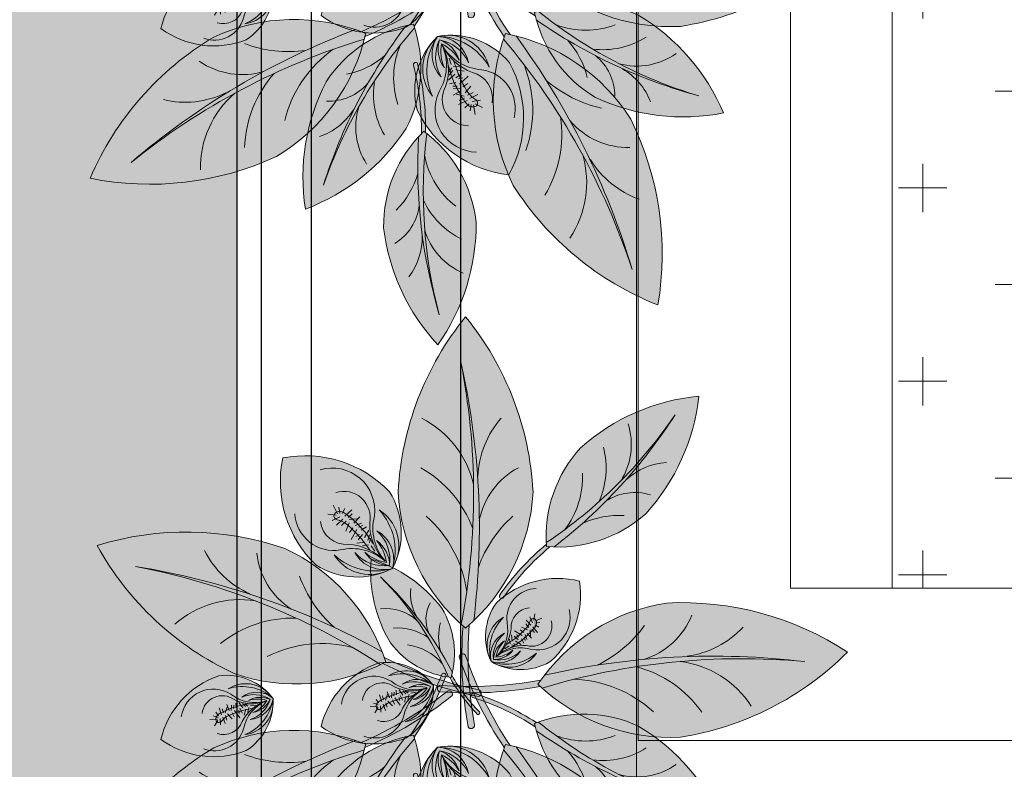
# Model space of a CAD drawing. Header units: millimetres. Extents: x -106827 to 92813, y -35754 to 7831.
# Tile 131 of 160: x 2016 to 2509, y -25005 to -24630. Entities that reach past the tile are written whole.
import ezdxf
from ezdxf.xclip import XClip

# ---------------------------------------------------------------- set-up
doc = ezdxf.new("R2010")
doc.units = ezdxf.units.MM
doc.header["$XCLIPFRAME"] = 2
doc.layers.add('General Arrangement Plan$1$FURN', color=252, linetype='Continuous', lineweight=5)
doc.layers.add('IFF-35 HEAVY', color=100, linetype='Continuous')
doc.layers.add('M-HVAC-INSULATION', color=7, linetype='Continuous')

# ---------------------------------------------------------------- blocks, each defined once
blk = doc.blocks.new('General Arrangement Plan$1$JHGFG')
h = blk.add_hatch()
h.set_pattern_fill('CROSS', color=9, scale=7.5, angle=270)
h.set_pattern_definition([(270, (0, 0), (47.62499999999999, -47.62500000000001), [23.8125, -71.4375]), (0, (-11.90625, -11.90625), (47.62500000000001, 47.62499999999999), [23.8125, -71.4375])])
h.paths.add_polyline_path([(-2281577.942393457, -209054.5259999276), (-2282102.942393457, -209054.5259999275), (-2282102.942393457, -209554.5259999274), (-2281577.942393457, -209554.5259999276)])
at = {"color": 0, "linetype": 'ByBlock', "lineweight": -2}
for points in [[(-2282152.942393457, -209054.5259999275), (-2281602.942393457, -209054.5259999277), (-2281602.942393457, -208979.5259999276), (-2282227.942393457, -208979.5259999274), (-2282227.942393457, -209629.5259999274), (-2281602.942393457, -209629.5259999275), (-2281602.942393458, -209554.5259999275), (-2282152.942393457, -209554.5259999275)], [(-2282102.942393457, -209054.5259999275), (-2282152.942393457, -209054.5259999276), (-2282152.942393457, -209554.5259999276), (-2282102.942393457, -209554.5259999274)], [(-2281577.942393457, -209054.5259999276), (-2282102.942393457, -209054.5259999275), (-2282102.942393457, -209554.5259999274), (-2281577.942393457, -209554.5259999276)]]:
    blk.add_lwpolyline(points, close=True, dxfattribs=at)
blk = doc.blocks.new('General Arrangement Plan$1$plant4')
at = {"ltscale": 0.8}
h = blk.add_hatch(color=85, dxfattribs=at)
h.dxf.hatch_style = 1
h.set_gradient(color1=(103, 159, 96), color2=(179, 207, 175), one_color=1, tint=0.75, name='INVCURVED')
h.paths.add_polyline_path([(0.2265621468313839, 0.067551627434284, 0.1995123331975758), (0.09892586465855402, 0.006731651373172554, 0.0967495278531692), (0.3533341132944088, 0.007492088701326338, -0.08665420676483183), (0.1023075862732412, -0.005289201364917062, 0.1924888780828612), (0.2265621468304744, -0.06244837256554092, 0.1586077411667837), (0.3952802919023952, 0.002551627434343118, 0.1586077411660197)])
h = blk.add_hatch(color=35, dxfattribs=at)
h.dxf.hatch_style = 1
h.set_gradient(color1=(179, 116, 77), color2=(114, 74, 49), one_color=1, tint=0.3199999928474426, name='CURVED')
h.paths.add_polyline_path([(0.05000099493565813, -0.0003325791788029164), (0.0485055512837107, 0.005697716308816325, 0.03310768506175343), (0, -5.684341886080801e-14, 0.8090823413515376), (0.001982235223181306, -0.00600525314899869, -0.032777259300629)])
h.paths.add_polyline_path([(0.09733876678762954, 0.004943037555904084, 0.03310768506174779), (0.0485055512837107, 0.005697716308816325), (0.05000099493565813, -0.0003325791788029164, -0.03277725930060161), (0.09834927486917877, -0.0009839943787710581), (0.0952802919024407, 0.002551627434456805)])
h = blk.add_hatch(color=85, dxfattribs=at)
h.dxf.hatch_style = 1
h.set_gradient(color1=(103, 159, 96), color2=(52, 80, 48), one_color=1, tint=0.25)
h.paths.add_polyline_path([(0.353334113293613, 0.007492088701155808, -0.09674952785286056), (0.09892586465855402, 0.006731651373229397, 0.007527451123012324), (0.09528029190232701, 0.002551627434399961, 0.01429188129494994), (0.1023075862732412, -0.005289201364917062, 0.08665420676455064)])
blk.add_lwpolyline([(0.09834927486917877, -0.0009839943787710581), (0.09528029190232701, 0.002551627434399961), (0.09733876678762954, 0.004943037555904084, 0.06628802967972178), (0, -5.684341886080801e-14, 0.8090823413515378), (0.001982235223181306, -0.00600525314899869, -0.06562502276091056)], format="xyb", close=True, dxfattribs=at)
for centre, radius, start, end in [((0.2359212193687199, -0.116427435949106), 0.1842169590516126, 92.91214396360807, 139.7695295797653), ((0.2110445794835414, -0.22419454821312), 0.2921585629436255, 50.90546460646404, 86.95538728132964), ((0.1143519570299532, 0.1191639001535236), 0.1187176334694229, 277.6411412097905, 318.4820087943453), ((0.1514763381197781, 0.1013313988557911), 0.1128992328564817, 290.5634166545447, 330.4539067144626), ((0.2122509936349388, 0.08793577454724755), 0.09551348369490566, 283.0012749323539, 333.1910720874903), ((0.2359212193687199, 0.1215306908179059), 0.1842169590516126, 220.2304704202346, 267.0878560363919), ((0.2241834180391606, 0.6583472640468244), 0.6635452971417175, 259.1189790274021, 281.2235391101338), ((0.1912233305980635, 0.7198824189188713), 0.7306024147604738, 263.0096624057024, 282.8198580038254), ((0.2110445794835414, 0.2292978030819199), 0.2921585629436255, 273.0446127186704, 309.0945353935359), ((0.2380907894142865, -0.09953432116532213), 0.0901952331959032, 48.80268108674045, 88.011030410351), ((0.1126560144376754, -0.1239479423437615), 0.1214242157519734, 41.75279468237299, 70.1060592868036), ((0.185327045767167, -0.08212347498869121), 0.07272381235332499, 27.73755792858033, 79.23474605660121)]:
    blk.add_arc(centre, radius, start, end, dxfattribs=at)
blk = doc.blocks.new('General Arrangement Plan$1$plant5')
at = {"ltscale": 0.8}
h = blk.add_hatch(color=7, dxfattribs=at)
h.dxf.hatch_style = 1
h.set_gradient(color1=(237, 238, 238), one_color=1, tint=1)
h.paths.add_polyline_path([(0.1500000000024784, -7.673861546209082e-12, 0.2569091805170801), (0.05431242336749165, 0.04999999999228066, 0.2403030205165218), (0.002782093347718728, 0.007503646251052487, -0.3583807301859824), (0.04894139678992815, 0.03059436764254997, 0.2702333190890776), (5.456968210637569e-12, -1.932676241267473e-12, -0.3489770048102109), (0.03628817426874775, 0.01493760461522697, 0.2509502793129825), (0.003901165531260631, -7.219114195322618e-12, -0.2453890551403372), (0.02981159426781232, 0.00799554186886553, 0.1532458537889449), (0.008185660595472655, -6.87805368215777e-12, 0.1518402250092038), (0.02960036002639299, -0.00798438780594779, 0.00137366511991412), (0.02981159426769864, -0.007995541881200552, -0.245389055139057), (0.003901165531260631, -5.172751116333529e-12, 0.2509502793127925), (0.03628817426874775, -0.014937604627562, -0.3489770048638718), (2.501110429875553e-12, -5.172751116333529e-12, 0.2702333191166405), (0.04894139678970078, -0.03059436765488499, -0.358380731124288), (0.002782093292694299, -0.007503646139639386, 0.240303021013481), (0.05431242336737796, -0.05000000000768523, 0.2569091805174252)])
edge = h.paths.add_edge_path(flags=16)
edge.add_arc((0.00978980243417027, 0.05522664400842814), 0.05522670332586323, 269.91602910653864, 271.41538979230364, ccw=False)
edge.add_arc((0.01099763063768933, -0.04872312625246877), 0.04874016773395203, 89.8162517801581, 91.51516711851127, ccw=False)
edge.add_arc((0.00978980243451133, 0.05522664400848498), 0.05522670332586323, 271.4153897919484, 288.9744624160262)
edge.add_spline(control_points=[(0.02784935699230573, 0.002988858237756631), (0.02806037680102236, 0.002966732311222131), (0.03002978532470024, 0.00275302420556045), (0.03199132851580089, 0.002473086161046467), (0.03373926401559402, 0.002219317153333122)], knot_values=[0.2471511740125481, 0.2471511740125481, 0.2471511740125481, 0.2471511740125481, 0.247785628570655, 0.2530743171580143, 0.2530743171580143, 0.2530743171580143, 0.2530743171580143], degree=3, periodic=0)
edge.add_spline(control_points=[(0.03373926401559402, 0.002219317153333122), (0.03490100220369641, 0.002050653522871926), (0.0360611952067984, 0.001880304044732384), (0.03722065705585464, 0.001722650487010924)], knot_values=[0.2436361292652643, 0.2436361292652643, 0.2436361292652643, 0.2436361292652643, 0.2471511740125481, 0.2471511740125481, 0.2471511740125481, 0.2471511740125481], degree=3, periodic=0)
edge.add_spline(control_points=[(0.03722065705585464, 0.001722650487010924), (0.03854585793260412, 0.001542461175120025), (0.04049246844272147, 0.001301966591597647), (0.04243964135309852, 0.001143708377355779), (0.04306257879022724, 0.001100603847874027)], knot_values=[0.2377304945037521, 0.2377304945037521, 0.2377304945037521, 0.2377304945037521, 0.2417479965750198, 0.2436361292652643, 0.2436361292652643, 0.2436361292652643, 0.2436361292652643], degree=3, periodic=0)
edge.add_spline(control_points=[(0.04306257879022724, 0.001100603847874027), (0.04402336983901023, 0.001034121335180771), (0.04498509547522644, 0.0009854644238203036), (0.04594898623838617, 0.0009512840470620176)], knot_values=[0.2348183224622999, 0.2348183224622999, 0.2348183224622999, 0.2348183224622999, 0.2377304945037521, 0.2377304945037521, 0.2377304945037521, 0.2377304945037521], degree=3, periodic=0)
edge.add_spline(control_points=[(0.04594898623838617, 0.0009512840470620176), (0.04723566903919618, 0.0009056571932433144), (0.04852620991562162, 0.0008858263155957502), (0.04982353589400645, 0.000883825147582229)], knot_values=[0.2309309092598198, 0.2309309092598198, 0.2309309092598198, 0.2309309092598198, 0.2348183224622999, 0.2348183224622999, 0.2348183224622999, 0.2348183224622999], degree=3, periodic=0)
edge.add_spline(control_points=[(0.04982353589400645, 0.000883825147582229), (0.05131195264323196, 0.0008815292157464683), (0.05280930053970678, 0.0009027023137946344), (0.05431999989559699, 0.0009353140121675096)], knot_values=[0.2264708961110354, 0.2264708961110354, 0.2264708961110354, 0.2264708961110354, 0.2309309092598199, 0.2309309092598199, 0.2309309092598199, 0.2309309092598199], degree=3, periodic=0)
edge.add_spline(control_points=[(0.05431999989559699, 0.0009353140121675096), (0.05467675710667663, 0.0009430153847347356), (0.0563551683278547, 0.0009821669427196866), (0.05805127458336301, 0.001031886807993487), (0.05937170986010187, 0.001127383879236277)], knot_values=[0.2215260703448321, 0.2215260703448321, 0.2215260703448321, 0.2215260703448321, 0.222579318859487, 0.2264708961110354, 0.2264708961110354, 0.2264708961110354, 0.2264708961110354], degree=3, periodic=0)
edge.add_spline(control_points=[(0.05937170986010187, 0.001127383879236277), (0.06085054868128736, 0.001234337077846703), (0.06231132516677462, 0.001411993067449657), (0.06371841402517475, 0.00173034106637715)], knot_values=[0.2171676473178, 0.2171676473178, 0.2171676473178, 0.2171676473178, 0.2215260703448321, 0.2215260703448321, 0.2215260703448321, 0.2215260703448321], degree=3, periodic=0)
edge.add_spline(control_points=[(0.06371841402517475, 0.00173034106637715), (0.06478352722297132, 0.001971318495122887), (0.06603866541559, 0.002361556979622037), (0.06722575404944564, 0.002915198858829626), (0.06743343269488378, 0.003016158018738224)], knot_values=[0.2131642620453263, 0.2131642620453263, 0.2131642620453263, 0.2131642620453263, 0.2164634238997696, 0.2171676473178, 0.2171676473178, 0.2171676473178, 0.2171676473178], degree=3, periodic=0)
edge.add_spline(control_points=[(0.06743343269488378, 0.003016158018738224), (0.06849341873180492, 0.003531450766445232), (0.07003759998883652, 0.004443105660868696), (0.0718040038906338, 0.005119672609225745), (0.07239768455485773, 0.005238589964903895)], knot_values=[0.2077773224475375, 0.2077773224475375, 0.2077773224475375, 0.2077773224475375, 0.2113716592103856, 0.2131642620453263, 0.2131642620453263, 0.2131642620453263, 0.2131642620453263], degree=3, periodic=0)
edge.add_spline(control_points=[(0.07239768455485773, 0.005238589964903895), (0.07291081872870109, 0.005341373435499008), (0.07435783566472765, 0.005406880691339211), (0.07574462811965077, 0.004447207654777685), (0.07622359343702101, 0.003643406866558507)], knot_values=[0.203445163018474, 0.203445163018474, 0.203445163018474, 0.203445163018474, 0.2049945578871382, 0.2077773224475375, 0.2077773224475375, 0.2077773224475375, 0.2077773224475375], degree=3, periodic=0)
edge.add_spline(control_points=[(0.07622359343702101, 0.003643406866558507), (0.07625266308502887, 0.00359462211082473), (0.07681429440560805, 0.002586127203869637), (0.07670026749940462, 0.001198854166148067), (0.07634833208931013, 1.875992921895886e-05), (0.07631620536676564, -8.157449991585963e-05)], knot_values=[0.1996944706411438, 0.1996944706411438, 0.1996944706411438, 0.1996944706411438, 0.1998633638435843, 0.2031371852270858, 0.203445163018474, 0.203445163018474, 0.203445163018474, 0.203445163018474], degree=3, periodic=0)
edge.add_spline(control_points=[(0.07631620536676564, -8.157449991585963e-05), (0.07609225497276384, -0.0007809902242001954), (0.07566169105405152, -0.001662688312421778), (0.0750175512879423, -0.002399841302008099), (0.07483154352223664, -0.002587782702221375)], knot_values=[0.1967564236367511, 0.1967564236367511, 0.1967564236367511, 0.1967564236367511, 0.1989032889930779, 0.1996944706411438, 0.1996944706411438, 0.1996944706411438, 0.1996944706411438], degree=3, periodic=0)
edge.add_spline(control_points=[(0.07483154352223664, -0.002587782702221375), (0.07430826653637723, -0.003116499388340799), (0.07343737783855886, -0.003739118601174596), (0.0725002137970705, -0.004194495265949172), (0.0722284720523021, -0.004312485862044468)], knot_values=[0.1936429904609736, 0.1936429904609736, 0.1936429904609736, 0.1936429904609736, 0.1958687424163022, 0.1967564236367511, 0.1967564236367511, 0.1967564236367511, 0.1967564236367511], degree=3, periodic=0)
edge.add_spline(control_points=[(0.0722284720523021, -0.004312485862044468), (0.0708485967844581, -0.004911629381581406), (0.0693515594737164, -0.005205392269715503), (0.06784782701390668, -0.005423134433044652)], knot_values=[0.1891354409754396, 0.1891354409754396, 0.1891354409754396, 0.1891354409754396, 0.1936429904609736, 0.1936429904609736, 0.1936429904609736, 0.1936429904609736], degree=3, periodic=0)
edge.add_spline(control_points=[(0.06784782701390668, -0.005423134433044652), (0.06771109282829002, -0.005442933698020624), (0.0666955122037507, -0.005585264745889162), (0.06568145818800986, -0.005702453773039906), (0.06480480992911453, -0.005788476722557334)], knot_values=[0.1860923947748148, 0.1860923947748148, 0.1860923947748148, 0.1860923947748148, 0.186502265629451, 0.1891354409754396, 0.1891354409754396, 0.1891354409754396, 0.1891354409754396], degree=3, periodic=0)
edge.add_spline(control_points=[(0.06480480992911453, -0.005788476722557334), (0.06346987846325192, -0.005919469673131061), (0.06213685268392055, -0.006014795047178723), (0.06080459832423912, -0.006086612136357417)], knot_values=[0.1820826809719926, 0.1820826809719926, 0.1820826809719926, 0.1820826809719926, 0.1860923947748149, 0.1860923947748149, 0.1860923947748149, 0.1860923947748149], degree=3, periodic=0)
edge.add_spline(control_points=[(0.06080459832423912, -0.006086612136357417), (0.05957802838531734, -0.006152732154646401), (0.05835211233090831, -0.006198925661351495), (0.05712596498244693, -0.00623468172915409)], knot_values=[0.1783910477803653, 0.1783910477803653, 0.1783910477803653, 0.1783910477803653, 0.1820826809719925, 0.1820826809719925, 0.1820826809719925, 0.1820826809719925], degree=3, periodic=0)
edge.add_spline(control_points=[(0.05712596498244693, -0.00623468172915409), (0.05675494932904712, -0.006245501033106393), (0.05552221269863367, -0.006278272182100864), (0.05428897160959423, -0.006303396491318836), (0.05342656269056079, -0.006314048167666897)], knot_values=[0.1746797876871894, 0.1746797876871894, 0.1746797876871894, 0.1746797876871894, 0.175796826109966, 0.1783910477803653, 0.1783910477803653, 0.1783910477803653, 0.1783910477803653], degree=3, periodic=0)
edge.add_spline(control_points=[(0.05342656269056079, -0.006314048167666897), (0.05249061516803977, -0.006325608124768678), (0.05155424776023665, -0.006329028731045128), (0.05061731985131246, -0.006320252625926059)], knot_values=[0.171864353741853, 0.171864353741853, 0.171864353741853, 0.171864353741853, 0.1746797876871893, 0.1746797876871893, 0.1746797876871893, 0.1746797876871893], degree=3, periodic=0)
edge.add_spline(control_points=[(0.05061731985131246, -0.006320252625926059), (0.04941778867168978, -0.006309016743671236), (0.04821733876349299, -0.006277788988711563), (0.04701567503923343, -0.006218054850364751)], knot_values=[0.1682598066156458, 0.1682598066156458, 0.1682598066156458, 0.1682598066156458, 0.171864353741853, 0.171864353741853, 0.171864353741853, 0.171864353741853], degree=3, periodic=0)
edge.add_spline(control_points=[(0.04701567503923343, -0.006218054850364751), (0.04533352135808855, -0.006134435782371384), (0.04335782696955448, -0.005970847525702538), (0.04137774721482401, -0.005698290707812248), (0.04108596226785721, -0.005656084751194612)], knot_values=[0.1623418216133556, 0.1623418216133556, 0.1623418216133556, 0.1623418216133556, 0.1673876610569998, 0.1682598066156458, 0.1682598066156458, 0.1682598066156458, 0.1682598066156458], degree=3, periodic=0)
edge.add_spline(control_points=[(0.04108596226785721, -0.005656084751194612), (0.03985202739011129, -0.005477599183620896), (0.03861851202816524, -0.005262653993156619), (0.03739439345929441, -0.00503605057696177)], knot_values=[0.1586535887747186, 0.1586535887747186, 0.1586535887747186, 0.1586535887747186, 0.1623418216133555, 0.1623418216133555, 0.1623418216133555, 0.1623418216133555], degree=3, periodic=0)
edge.add_spline(control_points=[(0.03739439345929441, -0.00503605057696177), (0.03652465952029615, -0.004875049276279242), (0.0356596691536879, -0.004708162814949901), (0.034802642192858, -0.004544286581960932)], knot_values=[0.1560331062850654, 0.1560331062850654, 0.1560331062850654, 0.1560331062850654, 0.1586535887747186, 0.1586535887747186, 0.1586535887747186, 0.1586535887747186], degree=3, periodic=0)
edge.add_spline(control_points=[(0.034802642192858, -0.004544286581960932), (0.03347198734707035, -0.004289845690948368), (0.03168210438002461, -0.003952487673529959), (0.02995042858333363, -0.003690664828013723), (0.02948815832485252, -0.003626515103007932)], knot_values=[0.1504801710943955, 0.1504801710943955, 0.1504801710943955, 0.1504801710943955, 0.1545488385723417, 0.1560331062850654, 0.1560331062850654, 0.1560331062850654, 0.1560331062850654], degree=3, periodic=0)
edge.add_arc((0.01099763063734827, -0.04872312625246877), 0.04874016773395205, 67.70537335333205, 89.81625177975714)
at = {"lineweight": 5, "ltscale": 0.8}
h = blk.add_hatch(color=83, dxfattribs=at)
h.dxf.hatch_style = 1
h.set_gradient(color1=(117, 211, 105), one_color=1, tint=1)
h.paths.add_polyline_path([(0.04894139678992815, 0.03059436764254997, 0.3583807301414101), (0.002782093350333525, 0.007503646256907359, 0.02724021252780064), (2.273736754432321e-12, -8.01492205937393e-12, -0.27023331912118)])
h.paths.add_polyline_path([(0.003901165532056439, -6.139089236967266e-12, -0.2509502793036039), (0.03628817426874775, 0.01493760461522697, 0.3489770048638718), (2.501110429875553e-12, -7.16227077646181e-12, 0.3489770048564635), (0.03628817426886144, -0.014937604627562, -0.2509502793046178)])
h.paths.add_polyline_path([(0.02981159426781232, 0.00799554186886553, 0.2453890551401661), (0.003901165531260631, -7.16227077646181e-12, 0.2453890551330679), (0.02981159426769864, -0.007995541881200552, -0.1532458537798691), (0.008185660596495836, -6.139089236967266e-12, -0.1532458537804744)], flags=17)
h.paths.add_polyline_path([(2.614797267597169e-12, -5.115907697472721e-12, 0.02724021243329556), (0.002782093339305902, -0.007503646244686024, 0.3583807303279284), (0.04894139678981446, -0.03059436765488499, -0.2702333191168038)])
h = blk.add_hatch(color=95, dxfattribs=at)
h.dxf.hatch_style = 1
h.set_gradient(color1=(68, 182, 53), color2=(121, 213, 109), one_color=1, tint=0.6299999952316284, name='CYLINDER')
edge = h.paths.add_edge_path()
edge.add_spline(control_points=[(0.0722284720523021, -0.004312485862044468), (0.0725002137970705, -0.004194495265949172), (0.07343737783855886, -0.003739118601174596), (0.07430826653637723, -0.003116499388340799), (0.07483154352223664, -0.002587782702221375)], knot_values=[0.1936429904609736, 0.1936429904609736, 0.1936429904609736, 0.1936429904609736, 0.1945306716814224, 0.1967564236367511, 0.1967564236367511, 0.1967564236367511, 0.1967564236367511], degree=3, periodic=0)
edge.add_spline(control_points=[(0.07483154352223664, -0.002587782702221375), (0.0750175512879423, -0.002399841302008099), (0.07566169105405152, -0.001662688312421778), (0.07609225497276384, -0.0007809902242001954), (0.07631620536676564, -8.157449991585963e-05)], knot_values=[0.1967564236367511, 0.1967564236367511, 0.1967564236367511, 0.1967564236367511, 0.197547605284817, 0.1996944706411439, 0.1996944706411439, 0.1996944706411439, 0.1996944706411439], degree=3, periodic=0)
edge.add_spline(control_points=[(0.07631620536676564, -8.157449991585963e-05), (0.07634833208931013, 1.875992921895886e-05), (0.07670026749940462, 0.001198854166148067), (0.07681429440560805, 0.002586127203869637), (0.07625266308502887, 0.00359462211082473), (0.07622359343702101, 0.003643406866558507)], knot_values=[0.1996944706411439, 0.1996944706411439, 0.1996944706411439, 0.1996944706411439, 0.2000024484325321, 0.2032762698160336, 0.2034451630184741, 0.2034451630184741, 0.2034451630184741, 0.2034451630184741], degree=3, periodic=0)
edge.add_spline(control_points=[(0.07622359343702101, 0.003643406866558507), (0.07574462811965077, 0.004447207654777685), (0.07435783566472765, 0.005406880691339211), (0.07291081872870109, 0.005341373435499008), (0.07239768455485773, 0.005238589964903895)], knot_values=[0.2034451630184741, 0.2034451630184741, 0.2034451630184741, 0.2034451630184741, 0.2062279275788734, 0.2077773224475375, 0.2077773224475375, 0.2077773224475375, 0.2077773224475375], degree=3, periodic=0)
edge.add_spline(control_points=[(0.07239768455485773, 0.005238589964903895), (0.0718040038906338, 0.005119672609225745), (0.07003759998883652, 0.004443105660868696), (0.06849341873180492, 0.003531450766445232), (0.06743343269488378, 0.003016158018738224)], knot_values=[0.2077773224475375, 0.2077773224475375, 0.2077773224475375, 0.2077773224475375, 0.2095699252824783, 0.2131642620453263, 0.2131642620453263, 0.2131642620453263, 0.2131642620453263], degree=3, periodic=0)
edge.add_spline(control_points=[(0.06743343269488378, 0.003016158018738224), (0.06722575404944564, 0.002915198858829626), (0.06603866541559, 0.002361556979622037), (0.06478352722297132, 0.001971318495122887), (0.06371841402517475, 0.00173034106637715)], knot_values=[0.2131642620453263, 0.2131642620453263, 0.2131642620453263, 0.2131642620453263, 0.2138684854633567, 0.2171676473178, 0.2171676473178, 0.2171676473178, 0.2171676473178], degree=3, periodic=0)
edge.add_spline(control_points=[(0.06371841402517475, 0.00173034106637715), (0.06231132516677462, 0.001411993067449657), (0.06085054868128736, 0.001234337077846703), (0.05937170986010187, 0.001127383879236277)], knot_values=[0.2171676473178, 0.2171676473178, 0.2171676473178, 0.2171676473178, 0.2215260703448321, 0.2215260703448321, 0.2215260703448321, 0.2215260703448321], degree=3, periodic=0)
edge.add_spline(control_points=[(0.05937170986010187, 0.001127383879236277), (0.05805127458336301, 0.001031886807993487), (0.0563551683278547, 0.0009821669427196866), (0.05467675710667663, 0.0009430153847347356), (0.05431999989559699, 0.0009353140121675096)], knot_values=[0.2215260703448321, 0.2215260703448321, 0.2215260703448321, 0.2215260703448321, 0.2254176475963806, 0.2264708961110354, 0.2264708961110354, 0.2264708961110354, 0.2264708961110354], degree=3, periodic=0)
edge.add_spline(control_points=[(0.05431999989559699, 0.0009353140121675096), (0.05280930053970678, 0.0009027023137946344), (0.05131195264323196, 0.0008815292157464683), (0.04982353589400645, 0.000883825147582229)], knot_values=[0.2264708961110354, 0.2264708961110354, 0.2264708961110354, 0.2264708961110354, 0.2309309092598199, 0.2309309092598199, 0.2309309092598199, 0.2309309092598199], degree=3, periodic=0)
edge.add_spline(control_points=[(0.04982353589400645, 0.000883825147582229), (0.04852620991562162, 0.0008858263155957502), (0.04723566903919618, 0.0009056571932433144), (0.04594898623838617, 0.0009512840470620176)], knot_values=[0.2309309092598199, 0.2309309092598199, 0.2309309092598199, 0.2309309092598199, 0.2348183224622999, 0.2348183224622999, 0.2348183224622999, 0.2348183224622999], degree=3, periodic=0)
edge.add_spline(control_points=[(0.04594898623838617, 0.0009512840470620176), (0.04498509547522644, 0.0009854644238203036), (0.04402336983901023, 0.001034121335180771), (0.04306257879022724, 0.001100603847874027)], knot_values=[0.2348183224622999, 0.2348183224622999, 0.2348183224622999, 0.2348183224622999, 0.2377304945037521, 0.2377304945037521, 0.2377304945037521, 0.2377304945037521], degree=3, periodic=0)
edge.add_spline(control_points=[(0.04306257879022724, 0.001100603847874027), (0.04243964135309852, 0.001143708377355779), (0.04049246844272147, 0.001301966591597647), (0.03854585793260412, 0.001542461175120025), (0.03722065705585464, 0.001722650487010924)], knot_values=[0.2377304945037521, 0.2377304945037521, 0.2377304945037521, 0.2377304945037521, 0.2396186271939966, 0.2436361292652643, 0.2436361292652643, 0.2436361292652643, 0.2436361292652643], degree=3, periodic=0)
edge.add_spline(control_points=[(0.03722065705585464, 0.001722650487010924), (0.0360611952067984, 0.001880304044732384), (0.03490100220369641, 0.002050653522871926), (0.03373926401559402, 0.002219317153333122)], knot_values=[0.2436361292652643, 0.2436361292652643, 0.2436361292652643, 0.2436361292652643, 0.2471511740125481, 0.2471511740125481, 0.2471511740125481, 0.2471511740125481], degree=3, periodic=0)
edge.add_spline(control_points=[(0.03373926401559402, 0.002219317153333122), (0.03199132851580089, 0.002473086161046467), (0.03002978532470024, 0.00275302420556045), (0.02806037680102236, 0.002966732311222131), (0.02784935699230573, 0.002988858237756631)], knot_values=[0.2471511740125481, 0.2471511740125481, 0.2471511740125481, 0.2471511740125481, 0.2524398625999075, 0.2530743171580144, 0.2530743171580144, 0.2530743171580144, 0.2530743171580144], degree=3, periodic=0)
edge.add_arc((0.01099763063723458, 0.04872312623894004), 0.04874016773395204, 271.51516711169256, 290.2273514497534, ccw=False)
edge.add_arc((0.01099763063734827, -0.04872312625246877), 0.04874016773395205, 67.70537335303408, 88.48483288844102, ccw=False)
edge.add_spline(control_points=[(0.02948815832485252, -0.003626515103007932), (0.02995042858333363, -0.003690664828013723), (0.03168210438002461, -0.003952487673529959), (0.03347198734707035, -0.004289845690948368), (0.034802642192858, -0.004544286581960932)], knot_values=[0.1504801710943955, 0.1504801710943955, 0.1504801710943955, 0.1504801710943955, 0.1519644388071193, 0.1560331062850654, 0.1560331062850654, 0.1560331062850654, 0.1560331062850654], degree=3, periodic=0)
edge.add_spline(control_points=[(0.034802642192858, -0.004544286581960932), (0.0356596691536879, -0.004708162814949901), (0.03652465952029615, -0.004875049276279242), (0.03739439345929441, -0.00503605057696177)], knot_values=[0.1560331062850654, 0.1560331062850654, 0.1560331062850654, 0.1560331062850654, 0.1586535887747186, 0.1586535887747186, 0.1586535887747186, 0.1586535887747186], degree=3, periodic=0)
edge.add_spline(control_points=[(0.03739439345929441, -0.00503605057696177), (0.03861851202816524, -0.005262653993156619), (0.03985202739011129, -0.005477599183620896), (0.04108596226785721, -0.005656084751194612)], knot_values=[0.1586535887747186, 0.1586535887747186, 0.1586535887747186, 0.1586535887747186, 0.1623418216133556, 0.1623418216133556, 0.1623418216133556, 0.1623418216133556], degree=3, periodic=0)
edge.add_spline(control_points=[(0.04108596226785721, -0.005656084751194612), (0.04137774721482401, -0.005698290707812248), (0.04335782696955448, -0.005970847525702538), (0.04533352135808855, -0.006134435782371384), (0.04701567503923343, -0.006218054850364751)], knot_values=[0.1623418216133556, 0.1623418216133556, 0.1623418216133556, 0.1623418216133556, 0.1632139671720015, 0.1682598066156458, 0.1682598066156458, 0.1682598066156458, 0.1682598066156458], degree=3, periodic=0)
edge.add_spline(control_points=[(0.04701567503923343, -0.006218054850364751), (0.04821733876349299, -0.006277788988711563), (0.04941778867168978, -0.006309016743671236), (0.05061731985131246, -0.006320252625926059)], knot_values=[0.1682598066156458, 0.1682598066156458, 0.1682598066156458, 0.1682598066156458, 0.171864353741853, 0.171864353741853, 0.171864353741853, 0.171864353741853], degree=3, periodic=0)
edge.add_spline(control_points=[(0.05061731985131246, -0.006320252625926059), (0.05155424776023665, -0.006329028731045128), (0.05249061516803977, -0.006325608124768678), (0.05342656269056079, -0.006314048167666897)], knot_values=[0.171864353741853, 0.171864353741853, 0.171864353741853, 0.171864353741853, 0.1746797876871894, 0.1746797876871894, 0.1746797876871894, 0.1746797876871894], degree=3, periodic=0)
edge.add_spline(control_points=[(0.05342656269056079, -0.006314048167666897), (0.05428897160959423, -0.006303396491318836), (0.05552221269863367, -0.006278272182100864), (0.05675494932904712, -0.006245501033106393), (0.05712596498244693, -0.00623468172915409)], knot_values=[0.1746797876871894, 0.1746797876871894, 0.1746797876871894, 0.1746797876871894, 0.1772740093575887, 0.1783910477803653, 0.1783910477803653, 0.1783910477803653, 0.1783910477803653], degree=3, periodic=0)
edge.add_spline(control_points=[(0.05712596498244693, -0.00623468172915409), (0.05835211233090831, -0.006198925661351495), (0.05957802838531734, -0.006152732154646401), (0.06080459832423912, -0.006086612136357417)], knot_values=[0.1783910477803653, 0.1783910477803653, 0.1783910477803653, 0.1783910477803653, 0.1820826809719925, 0.1820826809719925, 0.1820826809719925, 0.1820826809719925], degree=3, periodic=0)
edge.add_spline(control_points=[(0.06080459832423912, -0.006086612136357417), (0.06213685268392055, -0.006014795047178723), (0.06346987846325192, -0.005919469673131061), (0.06480480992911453, -0.005788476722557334)], knot_values=[0.1820826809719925, 0.1820826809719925, 0.1820826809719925, 0.1820826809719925, 0.1860923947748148, 0.1860923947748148, 0.1860923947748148, 0.1860923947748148], degree=3, periodic=0)
edge.add_spline(control_points=[(0.06480480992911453, -0.005788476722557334), (0.06568145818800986, -0.005702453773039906), (0.0666955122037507, -0.005585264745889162), (0.06771109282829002, -0.005442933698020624), (0.06784782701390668, -0.005423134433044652)], knot_values=[0.1860923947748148, 0.1860923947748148, 0.1860923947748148, 0.1860923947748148, 0.1887255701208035, 0.1891354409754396, 0.1891354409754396, 0.1891354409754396, 0.1891354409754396], degree=3, periodic=0)
edge.add_spline(control_points=[(0.06784782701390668, -0.005423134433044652), (0.0693515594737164, -0.005205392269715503), (0.0708485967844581, -0.004911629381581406), (0.0722284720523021, -0.004312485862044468)], knot_values=[0.1891354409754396, 0.1891354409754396, 0.1891354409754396, 0.1891354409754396, 0.1936429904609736, 0.1936429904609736, 0.1936429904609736, 0.1936429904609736], degree=3, periodic=0)
at = {"lineweight": 9, "ltscale": 0.8}
for p, q in [((0.02991050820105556, -0.0007887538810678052), (0.02359523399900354, 0.0002629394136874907)), ((0.03239842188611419, 0.0003585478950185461), (0.0358430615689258, 0.005138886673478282)), ((0.03670437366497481, 0.001027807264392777), (0.04139289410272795, 0.00733788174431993)), ((0.04346810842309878, -0.002749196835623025), (0.04274831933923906, 0.004083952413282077)), ((0.0455074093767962, -0.0006931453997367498), (0.04656000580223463, 0.003226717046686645)), ((0.0506669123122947, -0.002149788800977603), (0.04766738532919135, 0.008639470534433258)), ((0.05450203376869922, -0.0005975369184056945), (0.05383215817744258, 0.005043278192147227)), ((0.0603852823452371, -0.001310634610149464), (0.05714577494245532, 0.006481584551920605)), ((0.06366709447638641, -0.0002709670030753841), (0.06381926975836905, 0.005663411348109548)), ((0.06743343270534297, 0.0003402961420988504), (0.06743343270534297, 0.008838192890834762)), ((0.07097013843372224, 0.001097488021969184), (0.07358055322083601, 0.00866991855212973)), ((0.07442269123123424, 0.0005085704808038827), (0.08360129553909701, -0.002352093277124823)), ((0.07447975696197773, 0.002315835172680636), (0.08087583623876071, 0.007185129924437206)), ((0.03306829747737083, -0.001744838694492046), (0.0355560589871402, -0.005760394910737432)), ((0.03593877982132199, -0.002127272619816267), (0.03842669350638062, -0.007098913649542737)), ((0.03998877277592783, -0.001790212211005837), (0.0422683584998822, -0.009822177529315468)), ((0.04742740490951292, -0.004667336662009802), (0.04586776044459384, -0.01054150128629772)), ((0.05124867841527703, -0.004995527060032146), (0.04933492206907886, -0.009010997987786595)), ((0.05462620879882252, -0.003708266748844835), (0.0518666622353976, -0.009702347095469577)), ((0.05708551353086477, -0.004517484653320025), (0.05727695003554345, -0.01264412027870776)), ((0.06290484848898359, -0.003588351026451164), (0.05786571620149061, -0.00958243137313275)), ((0.06488540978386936, -0.004379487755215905), (0.06458075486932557, -0.009705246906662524)), ((0.06794398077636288, -0.002988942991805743), (0.06758408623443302, -0.01209989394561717)), ((0.07181227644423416, -0.002856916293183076), (0.07332794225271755, -0.00815768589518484)), ((0.07310911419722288, -0.00133613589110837), (0.07813470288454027, -0.004988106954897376))]:
    blk.add_line(p, q, dxfattribs=at)
for centre, radius, start, end in [((0.07020547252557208, -0.02176219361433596), 0.07350103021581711, 102.4876359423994, 162.7776828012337), ((0.05671225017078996, -0.06196845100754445), 0.11199416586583, 33.59497954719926, 91.2278360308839), ((0.07875828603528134, 0.001178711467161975), 0.03779035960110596, 48.94459180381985, 144.5333458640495), ((0.00673615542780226, 0.0481714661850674), 0.0482631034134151, 273.5313007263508, 328.710995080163), ((0.06548452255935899, -0.002265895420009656), 0.02499170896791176, 51.9711829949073, 139.6849855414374), ((0.009789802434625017, 0.05522664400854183), 0.05522670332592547, 269.9160291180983, 311.5613261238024), ((0.01099763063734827, -0.04872312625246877), 0.04874016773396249, 43.3702697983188, 91.51516710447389), ((0.07020547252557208, 0.02176219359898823), 0.07350103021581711, 197.2223171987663, 257.5123640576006), ((0.00673615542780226, -0.04817146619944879), 0.04826310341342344, 31.28900491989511, 86.46869927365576), ((0.05671225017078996, 0.06196845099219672), 0.11199416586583, 268.7721639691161, 326.4050204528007), ((0.06760360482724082, -0.001142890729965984), 0.02544559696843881, 213.6770178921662, 332.84146336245), ((0.08042463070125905, 0.001731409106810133), 0.04086016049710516, 217.4347997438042, 331.7322078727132)]:
    blk.add_arc(centre, radius, start, end, dxfattribs=at)
at = {"color": 62, "lineweight": 5, "ltscale": 0.8}
for centre, radius, start, end in [((0.0507074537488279, -0.02667339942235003), 0.0572949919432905, 91.76636101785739, 152.2544980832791), ((0.03990060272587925, -0.009015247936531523), 0.04062828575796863, 77.1426402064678, 158.3650061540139), ((0.02754186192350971, -0.01536137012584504), 0.03153610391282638, 73.89831961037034, 150.8495708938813), ((0.03403856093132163, -0.02276368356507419), 0.03776834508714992, 86.58524390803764, 142.9351488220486), ((0.02451165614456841, -0.02080998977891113), 0.02928904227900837, 79.57472959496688, 134.7240405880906), ((0.03173595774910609, -0.03045351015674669), 0.03849717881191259, 92.86524566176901, 127.7154849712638), ((0.0507074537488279, 0.02667339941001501), 0.0572949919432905, 207.7455019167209, 268.2336389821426), ((0.02754186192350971, 0.01536137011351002), 0.03153610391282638, 209.1504291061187, 286.1016803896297), ((0.03990060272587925, 0.009015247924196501), 0.04062828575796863, 201.6349938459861, 282.8573597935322), ((0.03403856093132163, 0.02276368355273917), 0.03776834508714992, 217.0648511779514, 273.4147560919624), ((0.02451165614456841, 0.02080998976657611), 0.02928904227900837, 225.2759594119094, 280.4252704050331), ((0.03173595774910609, 0.03045351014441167), 0.03849717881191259, 232.2845150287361, 267.134754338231)]:
    blk.add_arc(centre, radius, start, end, dxfattribs=at)
blk.add_open_spline([(0.02948815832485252, -0.003626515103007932), (0.02995042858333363, -0.003690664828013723), (0.03392144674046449, -0.004291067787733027), (0.04292112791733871, -0.006390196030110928), (0.05515218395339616, -0.006375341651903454), (0.0655425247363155, -0.005919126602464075), (0.07232662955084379, -0.004673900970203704), (0.07541999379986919, -0.002264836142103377), (0.0766349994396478, 0.0004047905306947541), (0.07689889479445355, 0.003615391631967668), (0.07384138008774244, 0.005823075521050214), (0.0702424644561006, 0.004625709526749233), (0.06484516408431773, 0.001268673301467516), (0.05437175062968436, 0.000867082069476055), (0.04164655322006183, 0.0007808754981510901), (0.03253431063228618, 0.002481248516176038), (0.02806037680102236, 0.002966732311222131), (0.02784935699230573, 0.002988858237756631)], degree=3, knots=[0.1504801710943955, 0.1504801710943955, 0.1504801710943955, 0.1504801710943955, 0.1519644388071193, 0.1632139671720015, 0.1772740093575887, 0.1887255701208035, 0.1945306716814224, 0.197547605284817, 0.2000024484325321, 0.2032762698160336, 0.2062279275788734, 0.2095699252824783, 0.2138684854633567, 0.2254176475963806, 0.2396186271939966, 0.2524398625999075, 0.2530743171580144, 0.2530743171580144, 0.2530743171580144, 0.2530743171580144], dxfattribs=at)
blk = doc.blocks.new('General Arrangement Plan$1$Anturio Completa')
at = {"xscale": -1}
for p, rotation in [((0.03816481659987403, -0.3934418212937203), 275.9103487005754), ((0.004688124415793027, -0.3743032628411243), 209.3422747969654)]:
    blk.add_blockref('General Arrangement Plan$1$plant4', p, dxfattribs=dict(at, rotation=rotation))
for name, p, xscale, yscale, zscale, rotation in [('General Arrangement Plan$1$plant4', (0.03957273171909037, -0.3603861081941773), 0.6875195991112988, 0.6875195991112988, 0.6875195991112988, 62.02852832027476), ('General Arrangement Plan$1$plant4', (-0.0544865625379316, -0.3355314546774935), 0.6875195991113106, 0.6875195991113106, 0.6875195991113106, 134.6123703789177), ('General Arrangement Plan$1$plant5', (0.009077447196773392, -0.3435514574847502), 0.7678141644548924, 0.7678141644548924, 0.7678141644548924, 132.2423739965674), ('General Arrangement Plan$1$plant4', (0.05999158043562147, -0.3565513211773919), 0.4588451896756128, 0.4588451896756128, 0.4588451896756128, 214.0760858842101), ('General Arrangement Plan$1$plant4', (0.02254625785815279, -0.3869492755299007), 0.6875195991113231, 0.6875195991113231, 0.6875195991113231, 329.7037252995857), ('General Arrangement Plan$1$plant4', (0.1178120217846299, -0.4144393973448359), 0.6875195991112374, 0.6875195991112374, 0.6875195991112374, 3.732606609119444), ('General Arrangement Plan$1$plant5', (0.03222964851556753, -0.3991639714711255), 0.7678141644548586, 0.7678141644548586, 0.7678141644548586, 290.0444626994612), ('General Arrangement Plan$1$plant5', (0.04462219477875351, -0.5536580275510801), 0.7678141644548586, 0.7678141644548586, 0.7678141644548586, 290.0444626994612)]:
    blk.add_blockref(name, p, dxfattribs=dict(xscale=xscale, yscale=yscale, zscale=zscale, rotation=rotation))
for name, p, rotation in [('General Arrangement Plan$1$plant5', (0.09165406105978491, -0.3951196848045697), 27.2090412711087), ('General Arrangement Plan$1$plant4', (0.0721602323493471, -0.3655884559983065), 180), ('General Arrangement Plan$1$plant4', (0.04279620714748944, -0.355751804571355), 248.0349850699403), ('General Arrangement Plan$1$plant4', (0.04227747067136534, -0.3812807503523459), 297.7195320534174), ('General Arrangement Plan$1$plant5', (-0.0806384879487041, -0.4386582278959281), 224.8255080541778)]:
    blk.add_blockref(name, p, dxfattribs=dict(rotation=rotation))
blk = doc.blocks.new('General Arrangement Plan')
at = {"layer": 'General Arrangement Plan$1$FURN'}
blk.add_lwpolyline([(6168.782483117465, 4871.809392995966), (6168.782656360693, 971.9515090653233), (6368.785795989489, 972.022344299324), (6368.785622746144, 4810.677750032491), (6168.785622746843, 4810.677750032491)], dxfattribs=at)
at = {"layer": 'General Arrangement Plan$1$FURN', "extrusion": (-2.370130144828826e-18, 3.443589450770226e-07, 0.9999999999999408), "xscale": -1.016002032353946, "yscale": 1.016002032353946, "zscale": 1.016002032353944, "rotation": 180}
blk.add_blockref('General Arrangement Plan$1$JHGFG', (2325117.937775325, -208181.3377031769, 0.001653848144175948), dxfattribs=at)
at = {"layer": 'General Arrangement Plan$1$FURN', "xscale": 519.1637724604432, "yscale": 519.1637724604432, "zscale": 519.1637724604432, "rotation": 270}
for p in [(6474.427445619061, 4542.071325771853), (6474.427445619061, 4186.462485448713)]:
    blk.add_blockref('General Arrangement Plan$1$Anturio Completa', p, dxfattribs=at)
blk = doc.blocks.new('A$C03659140')
at = {"color": 3, "ltscale": 10}
blk.add_lwpolyline([(6080.299174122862, 100.3337968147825), (6080.299174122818, 5127.361748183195), (5980.299174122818, 5127.361748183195), (5980.299174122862, 100.3337968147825)], close=True, dxfattribs=at)

msp = doc.modelspace()

# ---------------------------------------------------------------- linework, layer by layer
at = {"layer": 'IFF-35 HEAVY', "ltscale": 100}
msp.add_lwpolyline([(8419.554788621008, -17749.15350419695), (8419.55478862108, -23647.03132001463), (4985.844849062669, -23647.03132001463), (4985.844849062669, -22980.4539240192), (4861.84790207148, -22980.45392401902), (4861.84790207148, -24321.0334176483), (3525.127913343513, -24321.67917427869), (3525.127913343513, -22981.09968064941), (3401.130966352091, -22980.45392401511), (3401.130966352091, -24243.9728824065), (2248.678091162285, -24243.97288240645), (2248.678091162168, -22980.45392401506), (2124.675038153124, -22980.45392401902), (2124.475556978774, -28233.27667718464), (-2226.182911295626, -28232.63092061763), (-2226.182911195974, -25544.23726884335), (792.7812421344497, -25544.23726884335), (792.7812421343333, -24351.89503458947), (139.3768634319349, -24351.89504722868), (139.3768634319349, -23339.954594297), (792.7812421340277, -23339.954594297), (792.7812421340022, -23217.31201789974), (-3936.012272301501, -23215.95459387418), (-3936.112040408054, -22665.82643625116)], dxfattribs=at)

# ---------------------------------------------------------------- next in the draw order: block references
at = {"color": 7}
ref = msp.add_blockref('General Arrangement Plan', (-4044.307019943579, -29132.35692431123), dxfattribs=at)
XClip(ref).set_block_clipping_path([(48.71900102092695, -107.51862076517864), (15251.604391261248, 15253.57150020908)])

# ---------------------------------------------------------------- next in the draw order: hatches: boundary and pattern name
at = {"layer": 'M-HVAC-INSULATION'}
h = msp.add_hatch(dxfattribs=at)
h.set_pattern_fill('DOTS', scale=50)
h.set_pattern_definition([(0, (16461.85075313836, -19598.30477275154), (39.6875, 79.375), [0, -79.375])])
h.paths.add_polyline_path([(1817.106530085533, -26007.03677359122), (1817.10653008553, -27732.08430885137), (-1881.617341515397, -27732.08434781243), (-1881.617341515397, -26007.03681255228)], flags=16)
h.paths.add_polyline_path([(1893.682142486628, -25589.52464640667), (1893.682142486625, -25739.52464640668), (1743.682142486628, -25739.52464640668), (1743.682142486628, -25589.52464640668)])
h.paths.add_polyline_path([(1785.37246521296, -24761.63738567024), (1635.37246521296, -24761.63738567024), (1635.372465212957, -24611.63738567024), (1785.372465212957, -24611.63738567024)])
h.paths.add_polyline_path([(1838.698884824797, -24017.63738567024), (1688.698884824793, -24017.63738567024), (1688.698884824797, -23867.63738567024), (1838.698884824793, -23867.63738567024)])
h.paths.add_polyline_path([(-2226.182911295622, -28232.63092061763), (-2226.182911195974, -25544.23726884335), (792.7812421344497, -25544.23726884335), (792.7812421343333, -24351.89503458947), (139.3768634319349, -24351.89504722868), (139.3768634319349, -23339.954594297), (792.7812421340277, -23339.95459429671), (792.7927069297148, -23216.60232791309), (668.7818291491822, -23216.59837309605), (668.7812421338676, -23215.95459387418), (-3936.012272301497, -23215.95459387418), (-3936.012272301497, -22665.82643625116), (6000.834313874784, -22665.82643625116), (6000.834313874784, -17749.15350419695), (8419.554788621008, -17749.15350419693), (8419.554788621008, -23647.03132001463), (4985.844849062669, -23647.03132001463), (4985.844849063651, -22980.4539240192), (4861.847902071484, -22980.4539240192), (4861.847902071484, -24321.0334176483), (3525.127913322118, -24321.67917427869), (3525.127913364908, -22981.09968064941), (3401.130966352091, -22980.45392401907), (3401.130966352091, -24243.9728824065), (2248.678091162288, -24243.97288240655), (2248.678091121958, -22980.45392401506), (2124.675038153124, -22980.45392401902), (2123.895375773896, -28233.27659106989)])

# ---------------------------------------------------------------- next in the draw order: linework, layer by layer
at = {"color": 7}
msp.add_lwpolyline([(2161.675099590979, -28007.76408434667), (10597.27859117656, -28007.76408434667), (10597.27859117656, -24260.00857694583), (2161.675099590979, -24260.00857694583)], close=True, dxfattribs=at)

# ---------------------------------------------------------------- next in the draw order: block references
msp.add_blockref('A$C03659140', (-3843.624135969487, -28108.4614288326), dxfattribs=at)

doc.saveas('drawing.dxf')
